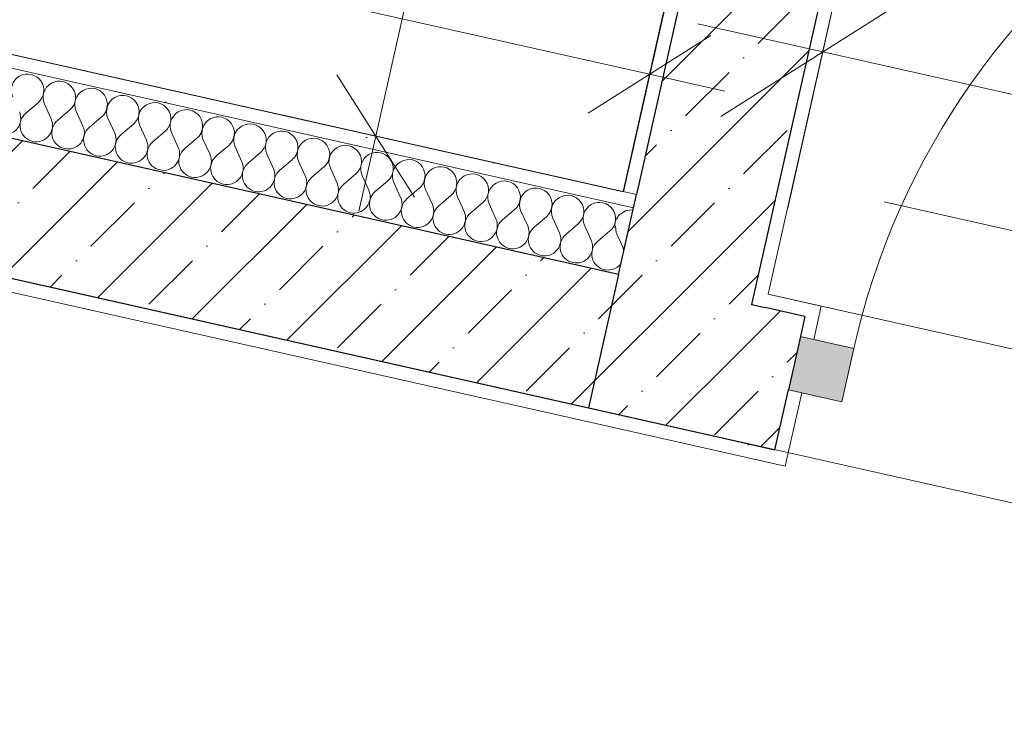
# Model space of a CAD drawing. Header units: millimetres. Extents: x -7145531 to -6681560, y 6117368 to 6219355.
# Tile 81 of 144: x -6943460 to -6942020, y 6146128 to 6147168. Entities that reach past the tile are written whole.
import ezdxf

# ---------------------------------------------------------------- set-up
doc = ezdxf.new("R2010")
doc.units = ezdxf.units.MM
doc.header["$MEASUREMENT"] = 0
for name, color, linetype, lineweight in [('0_Ном._пера__120', 7, 'Continuous', 0), ('АР-вертикальная связь - Лестница.АР_Ном._пера__1', 7, 'Continuous', 0), ('АР-Стены_внешние_.АР_Ном._пера__1', 7, 'Continuous', 0), ('АР-Стены_внутренние_пилоны.АР_Ном._пера__1', 7, 'Continuous', 30), ('АР-Чертеж-Размеры.АР_Ном._пера__1', 7, 'Continuous', 0), ('Двери Archicad_Ном._пера__120', 7, 'Continuous', 0), ('Маркеры Дверей Archicad_Ном._пера__5', 5, 'Continuous', 0)]:
    doc.layers.add(name, color=color, linetype=linetype, lineweight=lineweight)
for name, color, linetype in [('S - МОП.АР', 7, 'Continuous'), ('АР-вертикальная связь - Лестница.АР', 7, 'Continuous'), ('АР-Стены_внешние_.АР', 7, 'Continuous'), ('АР-Стены_внутренние_пилоны.АР', 7, 'Continuous'), ('АР-Чертеж-Размеры.АР', 7, 'Continuous')]:
    doc.layers.add(name, color=color, linetype=linetype)
doc.styles.add('РЎР“Р•РќР•Р\xa0Р\x98Р\xa0_РЎРўР\x98Р›Р¬_3', font='GOTHIC.TTF')
doc.styles.add('РЎР“Р•РќР•Р\xa0Р\x98Р\xa0_РЎРўР\x98Р›Р¬_4', font='arial.ttf')
doc.styles.add('РЎР“Р•РќР•Р\xa0Р\x98Р\xa0_РЎРўР\x98Р›Р¬_9', font='GOST_Common.ttf')
doc.dimstyles.new('СГЕНЕРИР_СТИЛЬ__1', dxfattribs={"dimtxt": 150, "dimasz": 237.5, "dimexe": 0.18, "dimexo": 0.0625, "dimgap": 0, "dimtad": 1, "dimdec": 0, "dimzin": 0, "dimdsep": 46, "dimtxsty": 'РЎР“Р•РќР•Р\xa0Р\x98Р\xa0_РЎРўР\x98Р›Р¬_3', "dimblk": 'ARROWHEAD_6', "dimblk1": 'ARROWHEAD_6', "dimblk2": 'ARROWHEAD_6', "dimcen": 0.09, "dimse1": 1, "dimse2": 1, "dimclrd": 7, "dimclre": 7, "dimclrt": 7, "dimazin": 0, "dimtfac": 1, "dimtdec": 4, "dimtmove": 0, "dimatfit": 3, "dimfxl": 1, "dimtolj": 1, "dimtzin": 0, "dimarcsym": 0})
doc.dimstyles.new('СГЕНЕРИР_СТИЛЬ__10', dxfattribs={"dimtxt": 150, "dimasz": 142.5, "dimexe": 0.18, "dimexo": 0.0625, "dimgap": 0, "dimtad": 1, "dimdec": 0, "dimzin": 0, "dimdsep": 46, "dimtxsty": 'РЎР“Р•РќР•Р\xa0Р\x98Р\xa0_РЎРўР\x98Р›Р¬_9', "dimblk": 'ARROWHEAD_6', "dimblk1": 'ARROWHEAD_6', "dimblk2": 'ARROWHEAD_6', "dimcen": 0.09, "dimse1": 1, "dimse2": 1, "dimclrd": 7, "dimclre": 7, "dimclrt": 7, "dimazin": 0, "dimtfac": 1, "dimtdec": 4, "dimtmove": 2, "dimatfit": 3, "dimfxl": 1, "dimtolj": 1, "dimtzin": 0, "dimarcsym": 0})
doc.dimstyles.new('СГЕНЕРИР_СТИЛЬ__13', dxfattribs={"dimtxt": 150, "dimasz": 142.5, "dimexe": 0.18, "dimexo": 0.0625, "dimgap": 0, "dimtad": 1, "dimdec": 0, "dimzin": 0, "dimdsep": 46, "dimtxsty": 'РЎР“Р•РќР•Р\xa0Р\x98Р\xa0_РЎРўР\x98Р›Р¬_9', "dimblk": 'ARROWHEAD_6', "dimblk1": 'ARROWHEAD_6', "dimblk2": 'ARROWHEAD_6', "dimcen": 0.09, "dimse1": 1, "dimse2": 1, "dimclrd": 7, "dimclre": 7, "dimclrt": 7, "dimazin": 0, "dimtfac": 1, "dimtdec": 4, "dimtmove": 0, "dimatfit": 3, "dimfxl": 1, "dimtolj": 1, "dimtzin": 0, "dimarcsym": 0})
pattern_1 = [(45, (-6338440.43, 6562625.56), (-111.369318, 111.369318), [0, -105, 0, -157.5]), (110, (-6338090.43, 6562625.56), (148.001588, 53.868173), [0, -77, 0, -133])]
pattern_2 = [(45, (-6338440.43, 6562275.56), (-84.852814, 84.852814), []), (45, (-6338482.86, 6562317.98), (-84.852814, 84.852814), [90, -30, 0, -30])]

# ---------------------------------------------------------------- blocks, each defined once
blk = doc.blocks.new('Стена_197_3', base_point=(-6941928.1, 6149260.9))
at = {"layer": 'АР-Стены_внутренние_пилоны.АР', "linetype": 'Continuous', "lineweight": 0, "true_color": 0x000000}
h = blk.add_hatch(dxfattribs=at)
h.set_pattern_fill('ЖЕЛЕЗОБЕТОН__PROJECT__0003', color=18, style=0, pattern_type=2)
h.set_pattern_definition(pattern_2)
h.paths.add_polyline_path([(-6942030, 6149263.3), (-6941834.9, 6149219.5), (-6941830.5, 6149239), (-6942025.6, 6149282.8)])
h = blk.add_hatch(dxfattribs=at)
h.set_pattern_fill('ЖЕЛЕЗОБЕТОН__PROJECT__0003', color=18, style=0, pattern_type=2)
h.set_pattern_definition(pattern_2)
h.paths.add_polyline_path([(-6942389.3, 6146751), (-6941834.9, 6149219.5), (-6942030, 6149263.3), (-6942584.4, 6146794.8)])
h = blk.add_hatch(dxfattribs=at)
h.set_pattern_fill('ШТУКАТУРКА__ГИПС_01_0003', color=18, style=0, pattern_type=2)
h.set_pattern_definition(pattern_1)
h.paths.add_polyline_path([(-6942558.1, 6146911.9), (-6942030, 6149263.3), (-6942049.5, 6149267.7), (-6942577.6, 6146916.3)])
h = blk.add_hatch(dxfattribs=at)
h.set_pattern_fill('ШТУКАТУРКА__ГИПС_01_0003', color=18, style=0, pattern_type=2)
h.set_pattern_definition(pattern_1)
h.paths.add_polyline_path([(-6942365.4, 6146766.1), (-6941815.4, 6149215.1), (-6941834.9, 6149219.5), (-6942384.9, 6146770.5)])
h = blk.add_hatch(dxfattribs=at)
h.set_pattern_fill('ЖЕЛЕЗОБЕТОН__PROJECT__0003', color=18, style=0, pattern_type=2)
h.set_pattern_definition(pattern_2)
h.paths.add_polyline_path([(-6942584.4, 6146794.8), (-6942628.3, 6146599.7), (-6942389.3, 6146751)])
h = blk.add_hatch(dxfattribs=at)
h.set_pattern_fill('ШТУКАТУРКА__ГИПС_01_0003', color=18, style=0, pattern_type=2)
h.set_pattern_definition(pattern_1)
h.paths.add_polyline_path([(-6942584.4, 6146794.8), (-6942584.4, 6146794.9), (-6942603.9, 6146799.2), (-6942603.9, 6146799.2)])
h = blk.add_hatch(dxfattribs=at)
h.set_pattern_fill('ШТУКАТУРКА__ГИПС_01_0003', color=18, style=0, pattern_type=2)
h.set_pattern_definition(pattern_1)
h.paths.add_polyline_path([(-6942384.9, 6146770.5), (-6942389.3, 6146751), (-6942365.4, 6146766.1)])
h = blk.add_hatch(dxfattribs=at)
h.set_pattern_fill('ШТУКАТУРКА__ГИПС_01_0003', color=18, style=0, pattern_type=2)
h.set_pattern_definition(pattern_1)
h.paths.add_polyline_path([(-6942365.4, 6146766.1), (-6942389.3, 6146751), (-6942369.8, 6146746.6)])
h = blk.add_hatch(dxfattribs=at)
h.set_pattern_fill('ЖЕЛЕЗОБЕТОН__PROJECT__0003', color=18, style=0, pattern_type=2)
h.set_pattern_definition(pattern_2)
h.paths.add_polyline_path([(-6942389.3, 6146751), (-6942628.3, 6146599.7), (-6942433.1, 6146555.8)])
h = blk.add_hatch(dxfattribs=at)
h.set_pattern_fill('ШТУКАТУРКА__ГИПС_01_0003', color=18, style=0, pattern_type=2)
h.set_pattern_definition(pattern_1)
h.paths.add_polyline_path([(-6942647.8, 6146604.1), (-6942652.2, 6146584.5), (-6942628.3, 6146599.7)])
h = blk.add_hatch(dxfattribs=at)
h.set_pattern_fill('ШТУКАТУРКА__ГИПС_01_0003', color=18, style=0, pattern_type=2)
h.set_pattern_definition(pattern_1)
h.paths.add_polyline_path([(-6942628.3, 6146599.7), (-6942652.2, 6146584.5), (-6942632.6, 6146580.2)])
at = {"layer": 'АР-Стены_внешние_.АР_Ном._пера__1', "color": 7, "linetype": 'Continuous', "lineweight": 30}
for p, q in [((-6942025.6, 6149282.8), (-6942030, 6149263.3)), ((-6941834.9, 6149219.5), (-6941830.5, 6149239)), ((-6942389.3, 6146751), (-6942369.8, 6146746.6)), ((-6942628.3, 6146599.7), (-6942433.1, 6146555.8))]:
    blk.add_line(p, q, dxfattribs=at)
at = {"layer": 'АР-Стены_внешние_.АР_Ном._пера__1', "color": 7, "linetype": 'Continuous', "lineweight": 0, "flags": 128}
blk.add_lwpolyline([(-6942652.2, 6146584.5), (-6942632.6, 6146580.2)], dxfattribs=at)
at = {"layer": 'АР-Стены_внутренние_пилоны.АР_Ном._пера__1', "color": 7, "linetype": 'Continuous', "lineweight": 30}
for p, q in [((-6942030, 6149263.3), (-6942558.1, 6146911.9)), ((-6942389.3, 6146751), (-6941834.9, 6149219.5)), ((-6942562.5, 6146892.4), (-6942558.1, 6146911.9)), ((-6942584.4, 6146794.9), (-6942562.5, 6146892.4)), ((-6942584.4, 6146794.8), (-6942628.3, 6146599.7)), ((-6942584.4, 6146794.8), (-6942603.9, 6146799.2)), ((-6942584.4, 6146794.9), (-6942584.4, 6146794.8)), ((-6942647.8, 6146604.1), (-6942628.3, 6146599.7))]:
    blk.add_line(p, q, dxfattribs=at)
at = {"layer": 'АР-Стены_внутренние_пилоны.АР_Ном._пера__1', "color": 7, "linetype": 'Continuous', "lineweight": 0}
for p, q in [((-6942558.1, 6146911.9), (-6942577.6, 6146916.3)), ((-6942603.9, 6146799.2), (-6942584.4, 6146794.9))]:
    blk.add_line(p, q, dxfattribs=at)
at = {"layer": 'АР-Стены_внутренние_пилоны.АР_Ном._пера__1', "color": 7, "linetype": 'Continuous', "lineweight": 0, "flags": 128}
for points in [[(-6942049.5, 6149267.7), (-6942577.6, 6146916.3)], [(-6942365.4, 6146766.1), (-6941815.4, 6149215.1)], [(-6942603.9, 6146799.2), (-6942603.9, 6146799.2)]]:
    blk.add_lwpolyline(points, dxfattribs=at)
at = {"layer": 'АР-Стены_внутренние_пилоны.АР_Ном._пера__1', "color": 7, "linetype": 'Continuous', "lineweight": 30}
blk.add_point((-6942389.3, 6146751), dxfattribs=at)
blk = doc.blocks.new('Стена_198_3', base_point=(-6944070, 6147026))
at = {"layer": 'АР-Стены_внешние_.АР', "linetype": 'Continuous', "lineweight": 0, "true_color": 0x000000}
h = blk.add_hatch(dxfattribs=at)
h.set_pattern_fill('ЖЕЛЕЗОБЕТОН__PROJECT__0003', color=18, style=0, pattern_type=2)
h.set_pattern_definition(pattern_2)
h.paths.add_polyline_path([(-6943994.4, 6146906.5), (-6942647.8, 6146604.1), (-6942603.9, 6146799.2), (-6943950.5, 6147101.6)])
h = blk.add_hatch(dxfattribs=at)
h.set_pattern_fill('ШТУКАТУРКА__ГИПС_01_0003', color=18, style=0, pattern_type=2)
h.set_pattern_definition(pattern_1)
h.paths.add_polyline_path([(-6943998.7, 6146887), (-6942652.2, 6146584.5), (-6942647.8, 6146604.1), (-6943994.4, 6146906.5)])
h = blk.add_hatch(dxfattribs=at)
h.set_pattern_fill('ЖЕЛЕЗОБЕТОН__PROJECT__0003', color=18, style=0, pattern_type=2)
h.set_pattern_definition(pattern_2)
h.paths.add_polyline_path([(-6942628.3, 6146599.7), (-6942584.4, 6146794.8), (-6942603.9, 6146799.2), (-6942647.8, 6146604.1)])
at = {"layer": 'АР-Стены_внешние_.АР_Ном._пера__1', "color": 7, "linetype": 'Continuous', "lineweight": 30}
blk.add_line((-6943994.4, 6146906.5), (-6942647.8, 6146604.1), dxfattribs=at)
at = {"layer": 'АР-Стены_внешние_.АР_Ном._пера__1', "color": 7, "linetype": 'Continuous', "lineweight": 30, "flags": 128}
blk.add_lwpolyline([(-6942603.9, 6146799.2), (-6944048.1, 6147123.5)], dxfattribs=at)
at = {"layer": 'АР-Стены_внешние_.АР_Ном._пера__1', "color": 7, "linetype": 'Continuous', "lineweight": 0, "flags": 128}
blk.add_lwpolyline([(-6943998.7, 6146887), (-6942652.2, 6146584.5)], dxfattribs=at)
at = {"layer": 'АР-Стены_внутренние_пилоны.АР_Ном._пера__1', "color": 7, "linetype": 'Continuous', "lineweight": 30}
for p, q in [((-6942584.4, 6146794.8), (-6942603.9, 6146799.2)), ((-6942647.8, 6146604.1), (-6942628.3, 6146599.7))]:
    blk.add_line(p, q, dxfattribs=at)
blk = doc.blocks.new('Маркер ДВ 23[126]_3', base_point=(-6941697.7, 6146616.2))
at = {"layer": 'Маркеры Дверей Archicad_Ном._пера__5', "color": 5, "lineweight": 0, "insert": (-6942029.1, 6146757.9), "char_height": 200, "attachment_point": 7, "rotation": 347.3416, "style": 'РЎР“Р•РќР•Р\xa0Р\x98Р\xa0_РЎРўР\x98Р›Р¬_4'}
blk.add_mtext('\\A1;{\\pql;\\pt0;\\fArial|b0|i0|c204|p0;\\W1.000000;EI-60\\fArial|b0|i0|c204|p0;\\W1.000000;\\fArial|b0|i0|c204|p0;\\W1.000000;\\fArial|b0|i0|c204|p0;\\W1.000000;}', dxfattribs=at)
blk = doc.blocks.new('Металлическая Дверь 23[39]_3', base_point=(-6338440.4, 6562275.6))
at = {"layer": 'Двери Archicad_Ном._пера__120', "linetype": 'Continuous', "lineweight": 0, "true_color": 0xffffff}
for points in [[(-6940938.1, 6147511.5), (-6940977.1, 6147520.2), (-6940994.6, 6147442.2), (-6940955.6, 6147433.4)], [(-6940975.1, 6147437.8), (-6940994.6, 6147442.2), (-6941198.4, 6146534.8), (-6941178.9, 6146530.4)], [(-6940955.6, 6147433.4), (-6940975.1, 6147437.8), (-6941178.9, 6146530.4), (-6941159.4, 6146526)], [(-6942258, 6146608.8), (-6942249.2, 6146647.8), (-6942240.5, 6146686.8), (-6942318.5, 6146704.3), (-6942336, 6146626.3)], [(-6941216, 6146456.7), (-6941176.9, 6146448), (-6941159.4, 6146526), (-6941198.4, 6146534.8)], [(-6941116.4, 6146352.4), (-6941098.9, 6146430.4), (-6941176.9, 6146448), (-6941185.7, 6146408.9), (-6941194.5, 6146369.9)]]:
    blk.add_hatch(color=7, dxfattribs=at).paths.add_polyline_path(points)
at = {"layer": 'Двери Archicad_Ном._пера__120', "color": 7, "linetype": 'Continuous', "lineweight": 0}
for p, q in [((-6940994.6, 6147442.2), (-6940977.1, 6147520.2)), ((-6940977.1, 6147520.2), (-6940938.1, 6147511.5)), ((-6940938.1, 6147511.5), (-6940955.6, 6147433.4)), ((-6940975.1, 6147437.8), (-6941178.9, 6146530.4)), ((-6940955.6, 6147433.4), (-6940994.6, 6147442.2)), ((-6942307.6, 6146753.1), (-6942288, 6146748.7)), ((-6942299, 6146700), (-6942288, 6146748.7)), ((-6942318.5, 6146704.3), (-6942336, 6146626.3)), ((-6942318.5, 6146704.3), (-6942336, 6146626.3)), ((-6942318.5, 6146704.3), (-6942336, 6146626.3)), ((-6942240.5, 6146686.8), (-6942318.5, 6146704.3)), ((-6942249.2, 6146647.8), (-6942240.5, 6146686.8)), ((-6942258, 6146608.8), (-6942249.2, 6146647.8)), ((-6942316.5, 6146621.9), (-6942340.6, 6146514.6)), ((-6942336, 6146626.3), (-6942258, 6146608.8)), ((-6941216, 6146456.7), (-6941198.4, 6146534.8)), ((-6941198.4, 6146534.8), (-6941159.4, 6146526)), ((-6941159.4, 6146526), (-6941176.9, 6146448)), ((-6942360.1, 6146519), (-6942340.6, 6146514.6)), ((-6941118.4, 6146434.8), (-6941107.4, 6146483.6)), ((-6941087.9, 6146479.2), (-6941107.4, 6146483.6)), ((-6941176.9, 6146448), (-6941216, 6146456.7)), ((-6941176.9, 6146448), (-6941185.7, 6146408.9)), ((-6941098.9, 6146430.4), (-6941176.9, 6146448)), ((-6941116.4, 6146352.4), (-6941098.9, 6146430.4)), ((-6941098.9, 6146430.4), (-6941116.4, 6146352.4)), ((-6941098.9, 6146430.4), (-6941116.4, 6146352.4)), ((-6941185.7, 6146408.9), (-6941194.5, 6146369.9)), ((-6941194.5, 6146369.9), (-6941116.4, 6146352.4)), ((-6941135.9, 6146356.7), (-6941160, 6146249.4)), ((-6941140.5, 6146245), (-6941160, 6146249.4))]:
    blk.add_line(p, q, dxfattribs=at)
at = {"layer": 'Двери Archicad_Ном._пера__120', "color": 7, "linetype": 'Continuous', "lineweight": 0, "flags": 128}
for points in [[(-6940975.1, 6147437.8), (-6941178.9, 6146530.4), (-6941198.4, 6146534.8), (-6940994.6, 6147442.2)], [(-6940955.6, 6147433.4), (-6941159.4, 6146526), (-6941178.9, 6146530.4), (-6940975.1, 6147437.8)]]:
    blk.add_lwpolyline(points, close=True, dxfattribs=at)
at = {"layer": 'Двери Archicad_Ном._пера__120', "color": 7, "linetype": 'Continuous', "lineweight": 0}
blk.add_arc((-6941176.9, 6146448), 1090, 77.3416, 167.3416, dxfattribs=at)
at = {"layer": 'Маркеры Дверей Archicad_Ном._пера__5', "color": 5, "lineweight": 0}
blk.add_blockref('Маркер ДВ 23[126]_3', (-6941697.7, 6146616.2), dxfattribs=at)
blk = doc.blocks.new('Стена_247_3', base_point=(-6942508.8, 6146675.3))
at = {"layer": 'АР-Стены_внешние_.АР', "linetype": 'Continuous', "lineweight": 0, "true_color": 0x000000}
h = blk.add_hatch(dxfattribs=at)
h.set_pattern_fill('ШТУКАТУРКА__ГИПС_01_0003', color=18, style=0, pattern_type=2)
h.set_pattern_definition(pattern_1)
h.paths.add_polyline_path([(-6942365.4, 6146766.1), (-6942369.8, 6146746.6), (-6942311.9, 6146733.6), (-6942307.6, 6146753.1)])
h = blk.add_hatch(dxfattribs=at)
h.set_pattern_fill('ШТУКАТУРКА__ГИПС_01_0003', color=18, style=0, pattern_type=2)
h.set_pattern_definition(pattern_1)
h.paths.add_polyline_path([(-6942307.6, 6146753.1), (-6942311.9, 6146733.6), (-6942318.5, 6146704.3), (-6942299, 6146700), (-6942288, 6146748.7)])
h = blk.add_hatch(dxfattribs=at)
h.set_pattern_fill('ЖЕЛЕЗОБЕТОН__PROJECT__0003', color=18, style=0, pattern_type=2)
h.set_pattern_definition(pattern_2)
h.paths.add_polyline_path([(-6942389.3, 6146751), (-6942433.1, 6146555.8), (-6942355.8, 6146538.5), (-6942336, 6146626.3), (-6942318.5, 6146704.3), (-6942311.9, 6146733.6)])
h = blk.add_hatch(dxfattribs=at)
h.set_pattern_fill('ШТУКАТУРКА__ГИПС_01_0003', color=18, style=0, pattern_type=2)
h.set_pattern_definition(pattern_1)
h.paths.add_polyline_path([(-6942340.6, 6146514.6), (-6942316.5, 6146621.9), (-6942336, 6146626.3), (-6942355.8, 6146538.5), (-6942360.1, 6146519)])
h = blk.add_hatch(dxfattribs=at)
h.set_pattern_fill('ШТУКАТУРКА__ГИПС_01_0003', color=18, style=0, pattern_type=2)
h.set_pattern_definition(pattern_1)
h.paths.add_polyline_path([(-6942628.3, 6146599.7), (-6942632.6, 6146580.2), (-6942360.1, 6146519), (-6942355.8, 6146538.5)])
at = {"layer": 'АР-Стены_внешние_.АР_Ном._пера__1', "color": 7, "linetype": 'Continuous', "lineweight": 0}
for p, q in [((-6942307.6, 6146753.1), (-6942288, 6146748.7)), ((-6942299, 6146700), (-6942288, 6146748.7)), ((-6942318.5, 6146704.3), (-6942299, 6146700)), ((-6942316.5, 6146621.9), (-6942340.6, 6146514.6)), ((-6942336, 6146626.3), (-6942316.5, 6146621.9)), ((-6942360.1, 6146519), (-6942340.6, 6146514.6))]:
    blk.add_line(p, q, dxfattribs=at)
at = {"layer": 'АР-Стены_внешние_.АР_Ном._пера__1', "color": 7, "linetype": 'Continuous', "lineweight": 30}
for p, q in [((-6942389.3, 6146751), (-6942369.8, 6146746.6)), ((-6942311.9, 6146733.6), (-6942369.8, 6146746.6)), ((-6942311.9, 6146733.6), (-6942318.5, 6146704.3)), ((-6942318.5, 6146704.3), (-6942336, 6146626.3)), ((-6942355.8, 6146538.5), (-6942336, 6146626.3)), ((-6942628.3, 6146599.7), (-6942433.1, 6146555.8)), ((-6942433.1, 6146555.8), (-6942355.8, 6146538.5))]:
    blk.add_line(p, q, dxfattribs=at)
at = {"layer": 'АР-Стены_внешние_.АР_Ном._пера__1', "color": 7, "linetype": 'Continuous', "lineweight": 0, "flags": 128}
for points in [[(-6942307.6, 6146753.1), (-6942365.4, 6146766.1)], [(-6942632.6, 6146580.2), (-6942360.1, 6146519)]]:
    blk.add_lwpolyline(points, dxfattribs=at)
at = {"layer": 'Двери Archicad_Ном._пера__120', "color": 7, "linetype": 'Continuous', "lineweight": 0}
blk.add_blockref('Металлическая Дверь 23[39]_3', (-6338440.4, 6562275.6), dxfattribs=at)
blk = doc.blocks.new('*D915', base_point=(-6338440.4, 6562275.6))
at = {"layer": 'АР-Чертеж-Размеры.АР_Ном._пера__1', "color": 7, "linetype": 'Continuous', "lineweight": 0, "transparency": 16777216}
for p, q in [((-6942234.3, 6147349.7), (-6942337, 6146892.3)), ((-6942136.3, 6147215.6), (-6942435, 6147026.5)), ((-6942285.7, 6147121), (-6942468.6, 6147162.1)), ((-6940246.3, 6146663), (-6942285.7, 6147121)), ((-6940194.9, 6146891.7), (-6940297.6, 6146434.3)), ((-6940395.6, 6146568.4), (-6940096.9, 6146757.6)), ((-6940063.3, 6146621.9), (-6940246.3, 6146663))]:
    blk.add_line(p, q, dxfattribs=at)
at = {"layer": 'АР-Чертеж-Размеры.АР_Ном._пера__1', "color": 7, "lineweight": 0, "transparency": 16777216, "insert": (-6941517.3, 6146979.2), "char_height": 150, "attachment_point": 7, "rotation": 347.3424, "style": 'РЎР“Р•РќР•Р\xa0Р\x98Р\xa0_РЎРўР\x98Р›Р¬_3'}
blk.add_mtext('\\A1;{\\pql;\\fCentury Gothic|b0|i0|c204|p0;\\W1.000000;2\xa0090}', dxfattribs=at)
blk = doc.blocks.new('ARROWHEAD_6')
at = {"color": 0, "linetype": 'Continuous', "lineweight": 0}
for p, q in [((-0.5, -0.5), (0.5, 0.5)), ((0, 0), (-1, 0))]:
    blk.add_line(p, q, dxfattribs=at)
blk = doc.blocks.new('*D941', base_point=(-6338440.4, 6562275.6))
at = {"layer": 'АР-Чертеж-Размеры.АР_Ном._пера__1', "color": 7, "linetype": 'Continuous', "lineweight": 0, "transparency": 16777216}
for p, q in [((-6942411.4, 6149348.9), (-6942386.7, 6149458.7)), ((-6942354.6, 6149259.3), (-6942468.1, 6149438.6)), ((-6942274.2, 6149318.1), (-6942548.6, 6149379.8)), ((-6942939.5, 6146997.6), (-6942411.4, 6149348.9)), ((-6942996.2, 6147087.3), (-6942882.7, 6146908)), ((-6942802.3, 6146966.8), (-6943076.7, 6147028.5)), ((-6942964.1, 6146887.9), (-6942939.5, 6146997.6))]:
    blk.add_line(p, q, dxfattribs=at)
at = {"layer": 'АР-Чертеж-Размеры.АР_Ном._пера__1', "color": 7, "lineweight": 0, "transparency": 16777216, "insert": (-6942702.6, 6148188.9), "char_height": 150, "attachment_point": 7, "rotation": 77.3421, "style": 'РЎР“Р•РќР•Р\xa0Р\x98Р\xa0_РЎРўР\x98Р›Р¬_9'}
blk.add_mtext('\\A1;{\\pql;\\fGOST Common|b0|i0|c204|p0;\\W1.000000;2\xa0410}', dxfattribs=at)
blk = doc.blocks.new('*D942', base_point=(-6338440.4, 6562275.6))
at = {"layer": 'АР-Чертеж-Размеры.АР_Ном._пера__1', "color": 7, "linetype": 'Continuous', "lineweight": 0, "transparency": 16777216}
for p, q in [((-6939992.3, 6148997.8), (-6940033.4, 6148814.9)), ((-6939938.8, 6148665.5), (-6940127.9, 6148964.2)), ((-6940262, 6148866.2), (-6939804.7, 6148763.5)), ((-6940033.4, 6148814.9), (-6940583.4, 6146365.9)), ((-6940677.9, 6146515.3), (-6940488.8, 6146216.6)), ((-6940812, 6146417.3), (-6940354.7, 6146314.5)), ((-6940583.4, 6146365.9), (-6940624.4, 6146183))]:
    blk.add_line(p, q, dxfattribs=at)
at = {"layer": 'АР-Чертеж-Размеры.АР_Ном._пера__1', "color": 7, "lineweight": 0, "transparency": 16777216, "insert": (-6940221.2, 6147841.7), "char_height": 150, "attachment_point": 7, "rotation": 257.3424, "style": 'РЎР“Р•РќР•Р\xa0Р\x98Р\xa0_РЎРўР\x98Р›Р¬_3'}
blk.add_mtext('\\A1;{\\pql;\\fCentury Gothic|b0|i0|c204|p0;\\W1.000000;2\xa0510}', dxfattribs=at)
blk = doc.blocks.new('Лестница_2_3', base_point=(-6338440.4, 6562275.6))
at = {"layer": 'АР-вертикальная связь - Лестница.АР_Ном._пера__1', "color": 7, "linetype": 'Continuous', "lineweight": 0}
for p, q in [((-6942577, 6146916), (-6942048.9, 6149267.4)), ((-6943699, 6147168), (-6942577, 6146916))]:
    blk.add_line(p, q, dxfattribs=at)
blk = doc.blocks.new('*X973', base_point=(-6338440.4, 6562275.6))
at = {"layer": 'АР-Стены_внутренние_пилоны.АР_Ном._пера__1', "color": 7, "linetype": 'Continuous', "lineweight": 0}
for p, q in [((-6942584.4, 6146881.4), (-6942586.6, 6146876.4)), ((-6942573.8, 6146888.9), (-6942584.4, 6146881.4)), ((-6942563.2, 6146889.5), (-6942573.8, 6146888.9)), ((-6942589, 6146865.6), (-6942587.7, 6146856.6)), ((-6942587.7, 6146856.6), (-6942577.9, 6146834.9)), ((-6942576.5, 6146830), (-6942577.9, 6146834.9)), ((-6942586, 6146805.6), (-6942581.2, 6146810.1)), ((-6942581.2, 6146810.1), (-6942580.9, 6146810.6)), ((-6942603.4, 6146801.8), (-6942598.3, 6146801.4)), ((-6942598.3, 6146801.4), (-6942591.9, 6146802.6)), ((-6942591.9, 6146802.6), (-6942586, 6146805.6))]:
    blk.add_line(p, q, dxfattribs=at)
blk = doc.blocks.new('*X974', base_point=(-6338440.4, 6562275.6))
at = {"layer": 'АР-Стены_внутренние_пилоны.АР_Ном._пера__1', "color": 7, "linetype": 'Continuous', "lineweight": 0}
for p, q in [((-6943433.3, 6147046.5), (-6943451.4, 6147031.1)), ((-6943424, 6147044.4), (-6943414.2, 6147022.7)), ((-6943386.8, 6147036.1), (-6943405, 6147020.6)), ((-6943377.6, 6147034), (-6943367.8, 6147012.3)), ((-6943340.4, 6147025.7), (-6943358.5, 6147010.2)), ((-6943331.1, 6147023.6), (-6943321.3, 6147001.9)), ((-6943293.9, 6147015.2), (-6943312, 6146999.8)), ((-6943284.6, 6147013.1), (-6943274.9, 6146991.4)), ((-6943247.5, 6147004.8), (-6943265.6, 6146989.3)), ((-6943238.2, 6147002.7), (-6943228.4, 6146981)), ((-6943201, 6146994.4), (-6943219.1, 6146978.9)), ((-6943191.7, 6146992.3), (-6943181.9, 6146970.6)), ((-6943154.5, 6146983.9), (-6943172.7, 6146968.5)), ((-6943145.2, 6146981.8), (-6943135.5, 6146960.1)), ((-6943108.1, 6146973.5), (-6943126.2, 6146958)), ((-6943098.8, 6146971.4), (-6943089, 6146949.7)), ((-6943061.6, 6146963), (-6943079.7, 6146947.6)), ((-6943052.3, 6146961), (-6943042.6, 6146939.2)), ((-6943015.2, 6146952.6), (-6943033.3, 6146937.2)), ((-6943005.9, 6146950.5), (-6942996.1, 6146928.8)), ((-6942968.7, 6146942.2), (-6942986.8, 6146926.7)), ((-6942959.4, 6146940.1), (-6942949.6, 6146918.4)), ((-6942922.2, 6146931.7), (-6942940.3, 6146916.3)), ((-6942912.9, 6146929.7), (-6942903.2, 6146907.9)), ((-6942875.8, 6146921.3), (-6942893.9, 6146905.9)), ((-6942866.5, 6146919.2), (-6942856.7, 6146897.5)), ((-6942829.3, 6146910.9), (-6942847.4, 6146895.4)), ((-6942820, 6146908.8), (-6942810.3, 6146887.1)), ((-6942782.8, 6146900.4), (-6942801, 6146885)), ((-6942773.6, 6146898.3), (-6942763.8, 6146876.6)), ((-6942736.4, 6146890), (-6942754.5, 6146874.5)), ((-6942727.1, 6146887.9), (-6942717.3, 6146866.2)), ((-6942689.9, 6146879.6), (-6942708, 6146864.1)), ((-6942680.6, 6146877.5), (-6942670.9, 6146855.8)), ((-6942643.5, 6146869.1), (-6942661.6, 6146853.7)), ((-6942634.2, 6146867), (-6942624.4, 6146845.3)), ((-6942597, 6146858.7), (-6942615.1, 6146843.2))]:
    blk.add_line(p, q, dxfattribs=at)
for centre, start, end in [((-6943448.8, 6147064.6), 310.4712, 204.211), ((-6943402.3, 6147054.2), 310.4712, 204.211), ((-6943355.8, 6147043.8), 310.4712, 204.211), ((-6943309.4, 6147033.3), 310.4712, 204.211), ((-6943262.9, 6147022.9), 310.4712, 204.211), ((-6943482.4, 6147023.4), 257.3411, 24.211), ((-6943436, 6147013), 130.4712, 257.3411), ((-6943216.5, 6147012.5), 310.4712, 204.211), ((-6943170, 6147002), 310.4712, 204.211), ((-6943436, 6147013), 257.3411, 24.211), ((-6943389.5, 6147002.5), 130.4712, 257.3411), ((-6943389.5, 6147002.5), 257.3411, 24.211), ((-6943123.5, 6146991.6), 310.4712, 204.211), ((-6943343, 6146992.1), 130.4712, 257.3411), ((-6943343, 6146992.1), 257.3411, 24.211), ((-6943296.6, 6146981.7), 130.4712, 257.3411), ((-6943077.1, 6146981.2), 310.4712, 204.211), ((-6943296.6, 6146981.7), 257.3411, 24.211), ((-6943250.1, 6146971.2), 130.4712, 257.3411), ((-6943030.6, 6146970.7), 310.4712, 204.211), ((-6942984.1, 6146960.3), 310.4712, 204.211), ((-6943250.1, 6146971.2), 257.3411, 24.211), ((-6943203.7, 6146960.8), 130.4712, 257.3411), ((-6943203.7, 6146960.8), 257.3411, 24.211), ((-6943157.2, 6146950.4), 130.4712, 257.3411), ((-6942937.7, 6146949.9), 310.4712, 204.211), ((-6943157.2, 6146950.4), 257.3411, 24.211), ((-6943110.7, 6146939.9), 130.4712, 257.3411), ((-6942891.2, 6146939.4), 310.4712, 204.211), ((-6943110.7, 6146939.9), 257.3411, 24.211), ((-6943064.3, 6146929.5), 130.4712, 257.3411), ((-6943064.3, 6146929.5), 257.3411, 24.211), ((-6942844.8, 6146929), 310.4712, 204.211), ((-6942798.3, 6146918.5), 310.4712, 204.211), ((-6943017.8, 6146919), 130.4712, 257.3411), ((-6943017.8, 6146919), 257.3411, 24.211), ((-6942971.4, 6146908.6), 130.4712, 257.3411), ((-6942751.8, 6146908.1), 310.4712, 204.211), ((-6942971.4, 6146908.6), 257.3411, 24.211), ((-6942924.9, 6146898.2), 130.4712, 257.3411), ((-6942705.4, 6146897.7), 310.4712, 204.211), ((-6942658.9, 6146887.2), 310.4712, 204.211), ((-6942924.9, 6146898.2), 257.3411, 24.211), ((-6942878.4, 6146887.7), 130.4712, 257.3411), ((-6942878.4, 6146887.7), 257.3411, 24.211), ((-6942832, 6146877.3), 130.4712, 257.3411), ((-6942612.5, 6146876.8), 310.4712, 204.211), ((-6942832, 6146877.3), 257.3411, 24.211), ((-6942785.5, 6146866.9), 130.4712, 257.3411), ((-6942785.5, 6146866.9), 257.3411, 24.211), ((-6942739, 6146856.4), 130.4712, 257.3411), ((-6942566, 6146866.4), 146.8822, 187.8012), ((-6942739, 6146856.4), 257.3411, 24.211), ((-6942692.6, 6146846), 130.4712, 257.3411), ((-6942692.6, 6146846), 257.3411, 24.211), ((-6942646.1, 6146835.6), 130.4712, 257.3411), ((-6942646.1, 6146835.6), 257.3411, 24.211), ((-6942599.7, 6146825.1), 130.4712, 257.3411), ((-6942599.7, 6146825.1), 257.3411, 260.9597)]:
    blk.add_arc(centre, 23.8, start, end, dxfattribs=at)
blk = doc.blocks.new('Стена_265_3', base_point=(-6942473.7, 6146831.5))
at = {"layer": 'АР-Стены_внутренние_пилоны.АР', "linetype": 'Continuous', "lineweight": 0, "true_color": 0x000000}
h = blk.add_hatch(dxfattribs=at)
h.set_pattern_fill('ШТУКАТУРКА__ГИПС_01_0003', color=18, style=0, pattern_type=2)
h.set_pattern_definition(pattern_1)
h.paths.add_polyline_path([(-6948172.8, 6148152.5), (-6942582, 6146896.8), (-6942577.6, 6146916.3), (-6948168.4, 6148172)])
h = blk.add_hatch(dxfattribs=at)
h.set_pattern_fill('ШТУКАТУРКА__ГИПС_01_0003', color=18, style=0, pattern_type=2)
h.set_pattern_definition(pattern_1)
h.paths.add_polyline_path([(-6942562.5, 6146892.4), (-6942558.1, 6146911.9), (-6942577.6, 6146916.3), (-6942582, 6146896.8)])
at = {"layer": 'АР-Стены_внутренние_пилоны.АР_Ном._пера__1', "color": 7, "linetype": 'Continuous', "lineweight": 0}
for p, q in [((-6942582, 6146896.8), (-6948192.3, 6148156.9)), ((-6942558.1, 6146911.9), (-6942577.6, 6146916.3)), ((-6942562.5, 6146892.4), (-6942582, 6146896.8)), ((-6942603.9, 6146799.2), (-6942584.4, 6146794.9))]:
    blk.add_line(p, q, dxfattribs=at)
at = {"layer": 'АР-Стены_внутренние_пилоны.АР_Ном._пера__1', "color": 7, "linetype": 'Continuous', "lineweight": 30}
for p, q in [((-6942562.5, 6146892.4), (-6942558.1, 6146911.9)), ((-6942584.4, 6146794.9), (-6942562.5, 6146892.4))]:
    blk.add_line(p, q, dxfattribs=at)
at = {"layer": 'АР-Стены_внутренние_пилоны.АР_Ном._пера__1', "color": 7, "linetype": 'Continuous', "lineweight": 0, "flags": 128}
for points in [[(-6942577.6, 6146916.3), (-6948168.4, 6148172)], [(-6948214.2, 6148059.3), (-6942603.9, 6146799.2)]]:
    blk.add_lwpolyline(points, dxfattribs=at)
at = {"layer": 'АР-Стены_внутренние_пилоны.АР', "color": 7, "lineweight": 0}
for name in ['*X974', '*X973']:
    blk.add_blockref(name, (-6338440.4, 6562275.6), dxfattribs=at)
blk = doc.blocks.new('*D1024', base_point=(-6338440.4, 6562275.6))
at = {"layer": 'АР-Чертеж-Размеры.АР_Ном._пера__1', "color": 7, "linetype": 'Continuous', "lineweight": 0, "transparency": 16777216}
for p, q in [((-6946205.2, 6147988.2), (-6946384.4, 6147874.7)), ((-6946294.8, 6147931.5), (-6943660.8, 6147339.9)), ((-6943691.6, 6147202.7), (-6943630, 6147477.1)), ((-6943571.2, 6147396.6), (-6943750.4, 6147283.2)), ((-6943660.8, 6147339.9), (-6942539.1, 6147088))]:
    blk.add_line(p, q, dxfattribs=at)
at = {"layer": 'АР-Чертеж-Размеры.АР_Ном._пера__1', "color": 7, "lineweight": 0, "transparency": 16777216, "insert": (-6946250.6, 6147952.3), "char_height": 150, "attachment_point": 7, "rotation": 347.342, "style": 'РЎР“Р•РќР•Р\xa0Р\x98Р\xa0_РЎРўР\x98Р›Р¬_9'}
blk.add_mtext('\\A1;{\\pql;\\fGOST Common|b0|i0|c204|p0;\\W1.000000;9х300=2\xa0700}', dxfattribs=at)
blk = doc.blocks.new('*D1025', base_point=(-6338440.4, 6562275.6))
at = {"layer": 'АР-Чертеж-Размеры.АР_Ном._пера__1', "color": 7, "linetype": 'Continuous', "lineweight": 0, "transparency": 16777216}
for p, q in [((-6943571.2, 6147396.6), (-6943750.4, 6147283.2)), ((-6943660.8, 6147339.9), (-6942539.1, 6147088)), ((-6942569.9, 6146950.8), (-6942508.3, 6147225.2)), ((-6942628.7, 6147031.2), (-6942449.5, 6147144.7)), ((-6942539.1, 6147088), (-6942429.3, 6147063.3))]:
    blk.add_line(p, q, dxfattribs=at)
at = {"layer": 'АР-Чертеж-Размеры.АР_Ном._пера__1', "color": 7, "lineweight": 0, "transparency": 16777216, "insert": (-6943296.5, 6147288.8), "char_height": 150, "attachment_point": 7, "rotation": 347.342, "style": 'РЎР“Р•РќР•Р\xa0Р\x98Р\xa0_РЎРўР\x98Р›Р¬_9'}
blk.add_mtext('\\A1;{\\pql;\\fGOST Common|b0|i0|c204|p0;\\W1.000000;1\xa0150}', dxfattribs=at)

msp = doc.modelspace()

# ---------------------------------------------------------------- linework, layer by layer
at = {"layer": '0_Ном._пера__120', "color": 7, "linetype": 'Continuous', "lineweight": 0}
msp.add_lwpolyline([(-6942195.8, 6146901.2), (-6941207.2, 6146679.1), (-6941436.9, 6145656.3)], dxfattribs=at)
at = {"layer": 'S - МОП.АР', "color": 254, "linetype": 'Continuous', "lineweight": 0, "true_color": 0xd1c7d6, "flags": 128}
msp.add_lwpolyline([(-6937037.3, 6145621.1), (-6940101.1, 6146309.2), (-6940904.2, 6142733.3), (-6939245.1, 6142360.6), (-6939288.9, 6142165.5), (-6940167.9, 6142362.9), (-6941143.2, 6142581.9), (-6940630.5, 6144864.7), (-6941411.2, 6145040), (-6941136.1, 6146264.6), (-6943994.4, 6146906.5), (-6944848.9, 6143101.6), (-6947083.6, 6143603.5), (-6946656.4, 6145505.7), (-6948422, 6145902.3), (-6948617.1, 6145946.1), (-6948189.8, 6147848.7), (-6948599.5, 6147940.7), (-6948153.5, 6149926.9), (-6951890.9, 6150766.2)], dxfattribs=at)
at = {"layer": 'S - МОП.АР', "color": 254, "linetype": 'Continuous', "lineweight": 0, "true_color": 0xdadada, "flags": 128}
for points in [[(-6947646.9, 6150494.1), (-6948168.4, 6148172), (-6942577.7, 6146916.5), (-6942056.2, 6149238.5)], [(-6942365.4, 6146766.1), (-6940326.7, 6146308.3), (-6939776.7, 6148757.2), (-6941815.4, 6149215.1)]]:
    msp.add_lwpolyline(points, close=True, dxfattribs=at)

# ---------------------------------------------------------------- block references
at = {"layer": 'АР-вертикальная связь - Лестница.АР', "color": 7, "linetype": 'Continuous', "lineweight": 0}
msp.add_blockref('Лестница_2_3', (-6338440.4, 6562275.6), dxfattribs=at)
at = {"layer": 'АР-Стены_внешние_.АР', "color": 7, "lineweight": 0}
for name, p in [('Стена_247_3', (-6942508.8, 6146675.3)), ('Стена_198_3', (-6944070, 6147026))]:
    msp.add_blockref(name, p, dxfattribs=at)
at = {"layer": 'АР-Стены_внутренние_пилоны.АР', "color": 7, "lineweight": 0}
for name, p in [('Стена_197_3', (-6941928.1, 6149260.9)), ('Стена_265_3', (-6942473.7, 6146831.5))]:
    msp.add_blockref(name, p, dxfattribs=at)

# ---------------------------------------------------------------- dimensions: what is measured, and where the dimension line sits
at = {"layer": 'АР-Чертеж-Размеры.АР', "color": 7, "linetype": 'Continuous', "lineweight": 0}
for base, p1, p2, angle, dimstyle, picture, middle, turn in [((-6942411.4, 6149348.9), (-6945397.4, 6147549.7), (-6943791.5, 6149658.9), 77.3421, 'СГЕНЕРИР_СТИЛЬ__10', '*D941', (-6942719.4, 6148456.4), 77.3421), ((-6940583.4, 6146365.9), (-6943781.7, 6149656.7), (-6940707.3, 6146393.8), 257.3424, 'СГЕНЕРИР_СТИЛЬ__1', '*D942', (-6940204.4, 6147574.2), 257.3424), ((-6942539.1, 6147088), (-6943660.8, 6147339.9), (-6942335.5, 6147994.4), 347.342, 'СГЕНЕРИР_СТИЛЬ__13', '*D1025', (-6943029, 6147305.6), 347.342), ((-6942285.7, 6147121), (-6940246.2, 6146663.2), (-6942101.3, 6147941.8), 167.3424, 'СГЕНЕРИР_СТИЛЬ__1', '*D915', (-6941249.8, 6146996), 347.3424)]:
    dim = msp.add_linear_dim(base=base, p1=p1, p2=p2, angle=angle, dimstyle=dimstyle, dxfattribs=at)
    dim.commit()
    dim.dimension.update_dxf_attribs({"geometry": picture, "text_midpoint": middle, "dimtype": 160, "text_rotation": turn})
dim = msp.add_linear_dim(base=(-6943660.8, 6147339.9), p1=(-6946294.8, 6147931.5), p2=(-6943660.8, 6147339.9), angle=347.342, text='9х300=<MeasuredValue>', dimstyle='СГЕНЕРИР_СТИЛЬ__10', dxfattribs=at)
dim.commit()
dim.dimension.update_dxf_attribs({"geometry": '*D1024', "text_midpoint": (-6945001.3, 6147748.6), "dimtype": 160, "text_rotation": 347.342})

doc.saveas('drawing.dxf')
